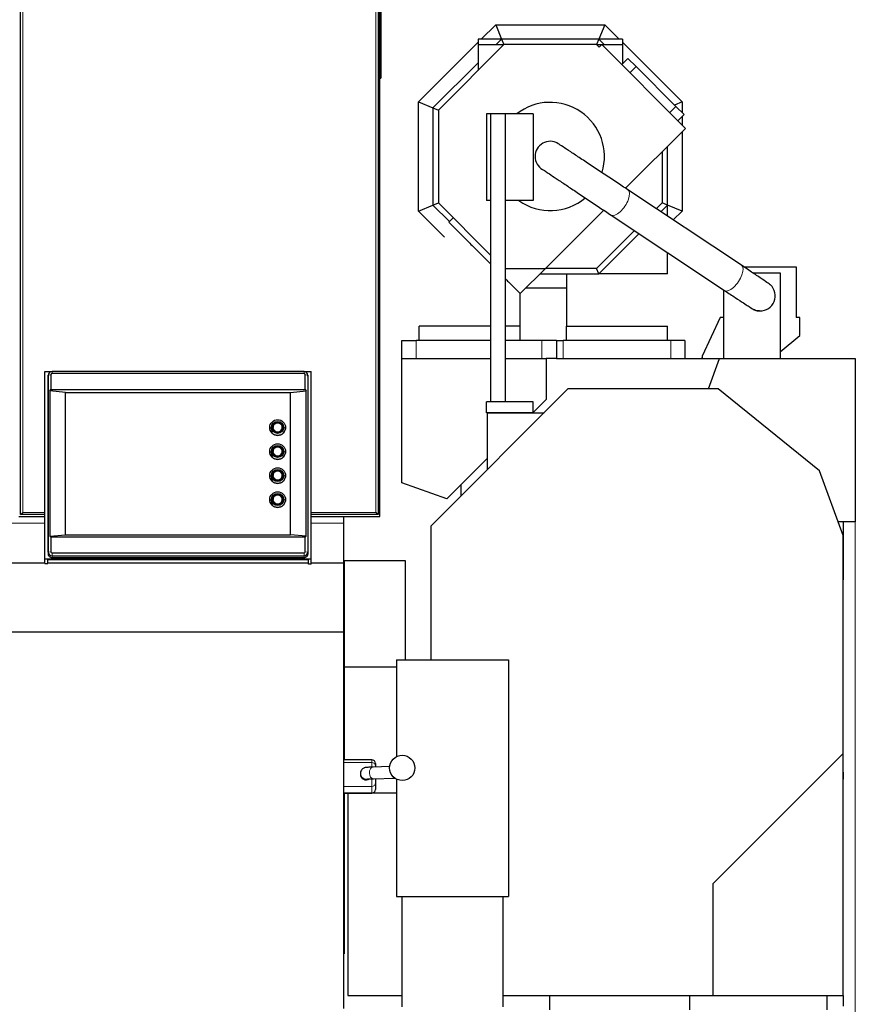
# Model space of a CAD drawing. Header units: inches. Extents: x 0 to 23760, y -13 to 16800.
# Tile 152 of 256: x 7757 to 8914, y 13104 to 14467. Entities that reach past the tile are written whole.
import ezdxf

# ---------------------------------------------------------------- set-up
doc = ezdxf.new("R2010")
doc.units = ezdxf.units.IN
doc.layers.add('1', color=7, linetype='Continuous', true_color=0xffffff)
doc.layers.add('254', color=7, linetype='Continuous', true_color=0xffffff)
doc.styles.add('latin_extended', font='simplex.shx')
doc.dimstyles.get("Standard").update_dxf_attribs({"dimtxt": 0.18, "dimasz": 0.18, "dimexe": 0.18, "dimexo": 0.0625, "dimgap": 0.09, "dimtad": 0, "dimtih": 1, "dimtoh": 1, "dimdec": 4, "dimzin": 0, "dimdsep": 46, "dimtxsty": 'Standard', "dimcen": 0.09, "dimadec": 0, "dimazin": 0, "dimtfac": 1, "dimtdec": 4, "dimtofl": 0, "dimtmove": 0, "dimatfit": 3, "dimfxl": 1, "dimtolj": 1, "dimtzin": 0, "dimarcsym": 0})

# ---------------------------------------------------------------- blocks, each defined once
blk = doc.blocks.new('_U5')
at = {"layer": '254', "color": 3, "linetype": 'Continuous', "lineweight": 13, "transparency": 16777216}
for p, q in [((8914, 13844.8), (8914, 9822.4)), ((1028, 13489.8), (1028, 9822.4)), ((1168, 9862.4), (8774, 9862.4))]:
    blk.add_line(p, q, dxfattribs=at)
at = {"layer": '254', "color": 3, "transparency": 16777216}
for points in [[(1168, 9885.7), (1168, 9839.1), (1028, 9862.4)], [(8774, 9839.1), (8774, 9885.7), (8914, 9862.4)]]:
    blk.add_solid(points, dxfattribs=at)
at = {"layer": 'Defpoints', "color": 0, "transparency": 16777216}
for p in [(8914, 13884.8), (1028, 13529.8), (8914, 9862.4)]:
    blk.add_point(p, dxfattribs=at)
at = {"layer": '254', "color": 2, "lineweight": 13, "transparency": 16777216, "insert": (4727.7, 10072.4), "char_height": 140, "attachment_point": 1, "style": 'latin_extended'}
blk.add_mtext('\\A1;7886', dxfattribs=at)

msp = doc.modelspace()

# ---------------------------------------------------------------- linework, layer by layer
at = {"layer": '1', "color": 2, "linetype": 'Continuous', "lineweight": 25}
for p, q in [((8255.501, 13779.302), (8255.501, 14579.302)), ((7758.001, 13781.802), (7758.001, 14576.802)), ((8253.001, 14576.802), (8253.001, 13781.802)), ((8257.001, 14549.27), (8257.001, 14386.27)), ((8395.953, 14440.285), (8415.955, 14460.286)), ((8415.955, 14460.286), (8567.143, 14460.286)), ((8415.955, 14460.286), (8424.239, 14440.286)), ((8567.143, 14460.286), (8558.858, 14440.286)), ((8567.143, 14460.286), (8587.144, 14440.285)), ((8309.049, 14353.38), (8391.548, 14435.88)), ((8427.345, 14432.786), (8336.549, 14341.989)), ((8424.239, 14440.286), (8391.549, 14440.286)), ((8391.549, 14440.286), (8391.549, 14432.786)), ((8391.549, 14432.786), (8427.345, 14432.786)), ((8391.549, 14432.786), (8391.549, 14396.989)), ((8424.239, 14440.286), (8416.738, 14432.785)), ((8558.858, 14440.286), (8424.239, 14440.286)), ((8424.239, 14440.286), (8427.345, 14432.786)), ((8555.752, 14432.786), (8427.345, 14432.786)), ((8558.858, 14440.286), (8555.752, 14432.786)), ((8555.752, 14432.786), (8591.549, 14432.786)), ((8559.287, 14429.251), (8555.752, 14432.786)), ((8566.359, 14432.785), (8558.858, 14440.286)), ((8591.549, 14440.286), (8558.858, 14440.286)), ((8562.823, 14432.786), (8559.287, 14429.251)), ((8678.932, 14316.677), (8562.823, 14432.786)), ((8591.549, 14440.286), (8591.549, 14432.786)), ((8591.549, 14435.88), (8674.049, 14353.38)), ((8591.549, 14432.786), (8591.549, 14406.07)), ((8391.548, 14407.596), (8329.049, 14345.096)), ((8590.544, 14405.065), (8599.029, 14413.551)), ((8592.312, 14406.833), (8591.549, 14407.596)), ((8599.029, 14413.551), (8610.343, 14402.237)), ((8610.343, 14402.237), (8665.497, 14347.083)), ((8255.501, 14386.27), (8257.001, 14386.27)), ((8309.049, 14353.38), (8329.049, 14345.096)), ((8309.049, 14202.192), (8309.049, 14353.38)), ((8674.049, 14353.38), (8663.549, 14349.031)), ((8665.497, 14347.083), (8676.811, 14335.769)), ((8674.049, 14353.38), (8674.049, 14338.531)), ((8329.049, 14345.096), (8336.549, 14341.989)), ((8329.049, 14345.096), (8329.049, 14210.476)), ((8336.549, 14341.989), (8336.549, 14213.583)), ((8408.869, 14336.677), (8403.133, 14336.677)), ((8403.133, 14336.677), (8403.133, 14216.677)), ((8408.869, 14336.677), (8408.869, 13937.786)), ((8428.869, 14336.677), (8408.869, 14336.677)), ((8467.663, 14336.677), (8428.869, 14336.677)), ((8428.869, 14336.677), (8428.869, 13937.786)), ((8467.663, 14336.677), (8467.663, 14216.677)), ((8676.811, 14335.769), (8668.325, 14327.284)), ((8674.049, 14333.005), (8674.049, 14321.56)), ((8678.932, 14316.677), (8595.913, 14233.658)), ((8674.049, 14311.792), (8674.049, 14202.192)), ((8654.049, 14210.476), (8654.049, 14291.793)), ((8646.549, 14284.294), (8646.549, 14213.583)), ((8756.227, 14127.151), (8599, 14231.61)), ((8309.049, 14202.192), (8329.049, 14210.476)), ((8329.049, 14210.476), (8336.549, 14213.583)), ((8329.049, 14210.476), (8351.896, 14187.629)), ((8336.549, 14213.583), (8408.868, 14141.263)), ((8408.869, 14216.677), (8403.133, 14216.677)), ((8467.663, 14216.677), (8428.869, 14216.677)), ((8646.549, 14213.583), (8638.398, 14205.433)), ((8644.771, 14201.198), (8654.049, 14210.476)), ((8654.049, 14210.476), (8646.549, 14213.583)), ((8674.049, 14202.192), (8654.049, 14210.476)), ((8654.049, 14195.035), (8654.049, 14210.476)), ((8345.156, 14166.085), (8309.049, 14202.192)), ((8565.624, 14203.369), (8485.041, 14122.786)), ((8575.758, 14196.627), (8732.985, 14092.168)), ((8674.049, 14202.192), (8661.765, 14189.909)), ((8357.198, 14192.933), (8351.049, 14186.784)), ((8608.102, 14175.136), (8555.752, 14122.786)), ((8558.858, 14115.286), (8614.475, 14170.903)), ((8654.049, 14115.286), (8654.049, 14144.612)), ((8428.869, 14122.786), (8485.041, 14122.786)), ((8485.041, 14122.786), (8450.044, 14087.789)), ((8477.542, 14115.286), (8558.858, 14115.286)), ((8555.752, 14122.786), (8485.041, 14122.786)), ((8558.858, 14115.286), (8555.752, 14122.786)), ((8759.778, 14124.786), (8832.001, 14124.786)), ((8771.784, 14116.786), (8810.004, 14116.786)), ((8810.004, 14116.786), (8810.004, 13997.786)), ((8832.001, 14124.786), (8832.001, 14054.786)), ((8514.043, 14095.286), (8457.541, 14095.286)), ((8732.001, 14054.786), (8732.001, 14092.82)), ((8732.004, 13997.786), (8732.004, 14092.819)), ((8727.001, 14054.786), (8702.001, 14001.173)), ((8732.001, 14054.786), (8727.001, 14054.786)), ((8837.001, 14054.786), (8832.001, 14054.786)), ((8837.001, 14029.786), (8837.001, 14054.786)), ((8310.044, 14042.786), (8310.043, 14042.786)), ((8310.044, 14042.786), (8310.044, 14042.786)), ((8310.044, 14022.786), (8310.044, 14042.786)), ((8450.019, 14042.786), (8450.044, 14042.786)), ((8450.043, 14042.786), (8450.044, 14042.786)), ((8450.044, 14022.786), (8450.044, 14042.786)), ((8514.043, 14042.786), (8514.071, 14042.786)), ((8514.043, 14042.786), (8514.044, 14042.786)), ((8514.044, 14022.786), (8514.044, 14042.786)), ((8654.049, 14022.786), (8654.049, 14042.786)), ((8286.044, 14022.786), (8306.044, 14022.786)), ((8286.044, 13997.786), (8286.044, 14022.786)), ((8408.867, 14022.786), (8306.044, 14022.786)), ((8480.044, 14022.786), (8428.869, 14022.786)), ((8500.044, 14022.786), (8480.044, 14022.786)), ((8500.043, 14022.786), (8509.544, 14022.786)), ((8500.044, 14022.786), (8500.044, 13997.786)), ((8658.544, 14022.786), (8509.544, 14022.786)), ((8678.044, 14022.786), (8658.544, 14022.786)), ((8678.044, 14022.786), (8678.044, 13997.786)), ((8810.004, 14007.133), (8837.001, 14029.786)), ((8285.801, 13997.786), (8408.868, 13997.786)), ((8285.801, 13825.786), (8285.801, 13997.786)), ((8428.868, 13997.786), (8486.043, 13997.786)), ((8500.044, 13997.786), (8486.043, 13997.786)), ((8486.043, 13997.786), (8486.043, 13941.362)), ((8500.045, 13997.786), (8726, 13997.786)), ((8702.001, 13999.181), (8701.102, 13997.785)), ((8702.001, 14001.173), (8702.001, 13997.785)), ((8710.714, 13955.786), (8726.001, 13997.786)), ((8726.001, 13997.786), (8914.001, 13997.786)), ((8914.001, 13997.786), (8914.001, 13771.802)), ((7791.501, 13719.937), (7791.501, 13979.926)), ((7791.501, 13979.926), (7801.124, 13979.926)), ((8150.501, 13979.94), (7801.501, 13979.94)), ((8150.878, 13979.926), (8160.501, 13979.926)), ((8160.501, 13719.937), (8160.501, 13979.926)), ((7795.959, 13972.853), (7795.959, 13727.636)), ((7796.47, 13975.886), (7796.069, 13973.934)), ((7796.368, 13729.668), (7796.368, 13974.885)), ((7799.99, 13975.492), (7799.99, 13954.886)), ((8150.501, 13976.981), (7801.501, 13976.981)), ((8152.012, 13954.886), (8152.012, 13975.492)), ((8155.933, 13973.934), (8155.533, 13975.886)), ((8155.634, 13974.885), (8155.634, 13729.668)), ((8156.043, 13727.636), (8156.043, 13972.853)), ((7798.72, 13953.233), (7799.99, 13954.886)), ((7820.001, 13950.844), (7798.72, 13953.233)), ((7798.72, 13953.233), (7798.72, 13752.109)), ((7799.99, 13954.886), (8152.012, 13954.886)), ((7820.001, 13950.844), (8132.001, 13950.844)), ((7820.001, 13753.882), (7820.001, 13950.844)), ((8132.001, 13950.844), (8153.282, 13953.233)), ((8132.001, 13753.882), (8132.001, 13950.844)), ((8152.012, 13954.886), (8153.282, 13953.233)), ((8153.282, 13752.109), (8153.282, 13953.233)), ((8516.001, 13955.786), (8326.001, 13765.786)), ((8724.062, 13955.786), (8516.001, 13955.786)), ((8864.368, 13842.288), (8724.062, 13955.786)), ((8408.869, 13937.786), (8403.133, 13937.786)), ((8403.133, 13922.786), (8403.133, 13937.786)), ((8428.869, 13937.786), (8408.869, 13937.786)), ((8467.663, 13937.786), (8428.869, 13937.786)), ((8486.043, 13941.362), (8467.662, 13922.981)), ((8467.663, 13922.786), (8467.663, 13937.786)), ((8467.663, 13922.786), (8403.133, 13922.786)), ((8404.001, 13922.786), (8483.001, 13922.786)), ((8404.001, 13922.786), (8404.001, 13843.786)), ((8103.001, 13902.342), (8103.001, 13902.29)), ((8107.401, 13902.507), (8107.401, 13902.29)), ((8120.601, 13902.29), (8120.601, 13902.507)), ((8125.001, 13902.29), (8125.001, 13902.342)), ((8103.001, 13869.067), (8103.001, 13869.015)), ((8107.401, 13869.232), (8107.401, 13869.015)), ((8120.601, 13869.015), (8120.601, 13869.232)), ((8125.001, 13869.015), (8125.001, 13869.067)), ((8404.002, 13859.321), (8348.162, 13803.482)), ((8897.001, 13752.629), (8864.368, 13842.288)), ((8103.001, 13835.79), (8103.001, 13835.738)), ((8107.401, 13835.955), (8107.401, 13835.738)), ((8120.601, 13835.738), (8120.601, 13835.955)), ((8125.001, 13835.738), (8125.001, 13835.79)), ((8348.162, 13803.482), (8285.801, 13825.786)), ((8368.001, 13807.786), (8368.001, 13823.321)), ((8103.001, 13802.513), (8103.001, 13802.461)), ((8107.401, 13802.678), (8107.401, 13802.461)), ((8120.601, 13802.461), (8120.601, 13802.678)), ((8125.001, 13802.461), (8125.001, 13802.513)), ((7755.501, 13779.302), (7791.509, 13779.302)), ((7758.001, 13781.802), (7761.001, 13784.802)), ((7791.506, 13781.802), (7758.001, 13781.802)), ((8253.001, 13781.802), (8160.498, 13781.802)), ((8160.501, 13779.302), (8255.501, 13779.302)), ((8205.501, 13770.096), (8205.501, 13779.302)), ((8253.001, 13781.802), (8250.001, 13784.802)), ((8205.501, 13714.376), (8205.501, 13770.096)), ((8326.001, 13765.786), (8326.001, 13580.394)), ((8914.001, 13771.802), (8890.023, 13771.802)), ((8897.27, 13771.8), (8897.27, 13691.534)), ((7798.72, 13752.109), (7820.001, 13753.882)), ((7798.72, 13752.109), (7799.99, 13750.882)), ((7799.99, 13750.882), (8152.012, 13750.882)), ((7799.99, 13750.882), (7799.99, 13730.275)), ((7820.001, 13753.882), (8132.001, 13753.882)), ((8153.282, 13752.109), (8132.001, 13753.882)), ((8152.012, 13750.882), (8153.282, 13752.109)), ((8152.012, 13730.275), (8152.012, 13750.882)), ((8897.001, 13450.786), (8897.001, 13752.629)), ((8160.501, 13719.937), (7791.501, 13719.937)), ((7791.501, 13714.207), (7791.501, 13719.937)), ((7795.501, 13714.207), (7795.501, 13719.243)), ((8156.501, 13719.243), (7795.501, 13719.243)), ((7801.501, 13728.787), (8150.501, 13728.787)), ((7801.501, 13724.613), (8150.501, 13724.613)), ((7801.501, 13722.178), (8150.501, 13722.178)), ((8156.501, 13712.991), (8156.501, 13719.243)), ((8160.501, 13712.991), (8160.501, 13719.937)), ((7791.508, 13714.375), (7698.001, 13714.375)), ((7791.501, 13714.207), (7791.501, 13713.979)), ((7791.501, 13713.979), (7795.501, 13713.979)), ((7795.501, 13713.979), (7795.501, 13714.207)), ((8156.496, 13714.375), (7795.505, 13714.375)), ((8160.501, 13712.991), (8156.501, 13712.991)), ((8205.501, 13714.375), (8160.5, 13714.375)), ((8205.501, 13618.876), (8205.501, 13714.375)), ((8206.001, 13717.802), (8206.001, 13570.31)), ((8291.001, 13717.802), (8206.001, 13717.802)), ((8291.001, 13580.404), (8291.001, 13717.802)), ((8206.001, 13702.112), (8205.5, 13702.112)), ((8205.501, 13618.876), (7698.001, 13618.876)), ((8205.501, 13097.789), (8205.501, 13618.876)), ((8278.501, 13570.31), (8206.001, 13570.31)), ((8206.001, 13570.31), (8206.001, 13552.362)), ((8278.501, 13580.402), (8433.501, 13580.402)), ((8278.501, 13580.402), (8278.501, 13446.408)), ((8433.501, 13580.402), (8433.501, 13252.802)), ((8206.001, 13552.361), (8206.001, 13442.07)), ((8717.001, 13270.786), (8897.001, 13450.786)), ((8897.001, 13115.786), (8897.001, 13450.786)), ((8244.553, 13442.072), (8205.502, 13442.072)), ((8269.15, 13432.713), (8246.129, 13432.017)), ((8249.553, 13437.072), (8249.553, 13437.049)), ((8249.553, 13437.049), (8249.553, 13433.279)), ((8249.553, 13433.279), (8249.553, 13432.12)), ((8897.694, 13415.373), (8897.001, 13435.228)), ((8228.553, 13423.26), (8228.553, 13422.213)), ((8246.613, 13416.024), (8275.998, 13416.913)), ((8249.553, 13416.113), (8249.553, 13410.169)), ((8249.553, 13410.169), (8249.553, 13401.202)), ((8278.501, 13415.337), (8278.501, 13252.802)), ((8897.002, 13415.373), (8897.694, 13415.373)), ((8205.502, 13396.072), (8244.553, 13396.072)), ((8206.001, 13396.075), (8206.001, 13173.337)), ((8278.501, 13395.786), (8211.001, 13395.786)), ((8211.001, 13395.786), (8211.001, 13115.786)), ((8249.553, 13401.202), (8249.553, 13401.072)), ((8717.001, 13115.786), (8717.001, 13270.786)), ((8278.501, 13252.802), (8433.501, 13252.802)), ((8286.001, 13252.802), (8286.001, 13099.802)), ((8426.001, 13252.802), (8426.001, 13099.802)), ((8206.001, 13173.337), (8205.5, 13173.337)), ((8211.001, 13115.786), (8286.001, 13115.786)), ((8426.005, 13115.786), (8717.001, 13115.786)), ((8491.047, 13095.786), (8491.047, 13115.786)), ((8685.047, 13095.786), (8685.047, 13115.786)), ((8717.001, 13115.786), (8897.001, 13115.786)), ((8875.047, 13095.786), (8875.047, 13115.786)), ((8897.001, 13115.789), (8897.001, 13100.786))]:
    msp.add_line(p, q, dxfattribs=at)
at = {"layer": '1', "color": 110, "linetype": 'Continuous', "lineweight": 13}
for p, q in [((7761.001, 14573.802), (7761.001, 13784.802)), ((8250.001, 13784.802), (8250.001, 14573.802)), ((8610.343, 14402.237), (8601.857, 14393.752)), ((8657.012, 14338.597), (8665.497, 14347.083)), ((8306.044, 14022.786), (8306.044, 13997.786)), ((8480.044, 13997.786), (8480.044, 14022.786)), ((8509.544, 14022.786), (8509.544, 13997.786)), ((8658.544, 13997.786), (8658.544, 14022.786)), ((7801.501, 13976.981), (7801.501, 13979.94)), ((8150.501, 13976.981), (8150.501, 13979.94)), ((7796.368, 13974.885), (7795.959, 13972.853)), ((7799.99, 13975.492), (7796.368, 13974.885)), ((8152.012, 13975.492), (8155.634, 13974.885)), ((8155.634, 13974.885), (8156.043, 13972.853)), ((7761.001, 13784.802), (7791.502, 13784.802)), ((8160.499, 13784.802), (8250.001, 13784.802)), ((7791.508, 13770.096), (7730.005, 13770.096)), ((8205.501, 13770.096), (8160.5, 13770.096)), ((7796.368, 13729.668), (7795.959, 13727.636)), ((7799.99, 13730.275), (7796.368, 13729.668)), ((7801.501, 13728.787), (7801.501, 13724.613)), ((7801.501, 13724.613), (7801.501, 13722.178)), ((8150.501, 13728.787), (8150.501, 13724.613)), ((8150.501, 13724.613), (8150.501, 13722.178)), ((8152.012, 13730.275), (8155.634, 13729.668)), ((8155.634, 13729.668), (8156.043, 13727.636)), ((7791.501, 13714.207), (7795.501, 13714.207)), ((8244.553, 13442.043), (8205.502, 13442.043)), ((8244.553, 13438.273), (8205.502, 13438.273)), ((8244.553, 13442.072), (8244.553, 13442.043)), ((8244.553, 13438.273), (8244.553, 13442.043)), ((8244.553, 13432.15), (8244.553, 13438.273)), ((8244.553, 13405.205), (8205.502, 13405.205)), ((8244.553, 13405.205), (8244.553, 13415.834)), ((8244.553, 13396.238), (8244.553, 13405.205)), ((8244.553, 13396.238), (8205.502, 13396.238)), ((8244.553, 13396.238), (8244.553, 13396.072))]:
    msp.add_line(p, q, dxfattribs=at)
at = {"layer": '1', "color": 2, "linetype": 'Continuous', "lineweight": 25}
msp.add_circle((8286.552, 13430.871), 17.5, dxfattribs=at)
for centre, radius, start, end in [((8491.549, 14277.786), 75, 342.99, 128.255625), ((8491.549, 14277.786), 21, 66.965625, 247.404375), ((8491.549, 14277.786), 75, 234.568125, 310.066875), ((8782.044, 14084.786), 21, 270, 45.8325), ((8782.044, 14084.786), 21, 225.838125, 270), ((8620.067, 13703.788), 277.474, 356.425631, 357.468643), ((8244.553, 13437.072), 5, 0, 90), ((8244.553, 13401.072), 5, 270, 0)]:
    msp.add_arc(centre, radius, start, end, dxfattribs=at)
at = {"layer": '1', "color": 110, "linetype": 'Continuous', "lineweight": 13}
for centre, major_axis, ratio, start_param, end_param in [((8587.379, 14214.118), (11.621, 17.491), 0.43815547, 3.13982551, 6.28318531), ((8744.606, 14109.659), (11.621, 17.491), 0.43815547, 3.14159265, 6.28318531), ((8114.001, 13902.559), (-6.3, 0), 0.98480775, 0, 1.55155407), ((8114.001, 13869.284), (-6.3, 0), 0.98480775, 0, 1.55155407), ((8114.001, 13836.007), (-6.3, 0), 0.98480775, 0, 1.55155407), ((8114.001, 13802.73), (-6.3, 0), 0.98480775, 0, 1.55155407), ((8244.553, 13437.049), (-5, 0), 0.99872671, 3.14159265, 4.71238898), ((8244.553, 13433.279), (5, 0), 0.99872671, 0, 1.57079633), ((8236.553, 13423.26), (-8, 0), 0.99939083, 0.43255804, 1.82389088), ((8246.371, 13424.02), (-0.242, 7.996), 0.67234609, 0.00007073, 3.14156521), ((8276.734, 13424.939), (-0.242, 7.996), 0.67234609, 2.07263831, 2.90869466), ((8244.553, 13410.169), (5, 0), 0.99277481, 4.71238898, 6.28318531), ((8244.553, 13401.202), (-5, 0), 0.99277481, 1.57079633, 3.14159265)]:
    msp.add_ellipse(centre, major_axis=major_axis, ratio=ratio, start_param=start_param, end_param=end_param, dxfattribs=at)
at = {"layer": '1', "color": 2, "linetype": 'Continuous', "lineweight": 25}
for centre, major_axis, ratio, start_param, end_param in [((7801.501, 13974.885), (-5.133, 0), 0.98480775, 4.71238901, 6.2831853), ((8150.501, 13974.885), (-5.133, 0), 0.98480775, 3.1415927, 4.71238897), ((7801.501, 13972.853), (5.542, 0), 0.98480775, 2.94222424, 3.14159265), ((7801.501, 13975.492), (-1.511, 0), 0.98480775, 4.71238901, 6.28318529), ((8150.501, 13975.492), (-1.511, 0), 0.98480775, 3.14159269, 4.71238897), ((8150.501, 13972.853), (5.542, 0), 0.98480775, 0, 0.19936842), ((8114.001, 13902.29), (-7.85, 0), 0.98480775, 3.14159265, 6.28318531), ((8114.001, 13902.29), (-11, 0), 0.98480775, 0, 1.57079633), ((8114.001, 13902.29), (-6.6, 0), 0.98480775, 0, 1.57079633), ((8114.001, 13902.559), (-6.3, 0), 0.98480775, 1.55155407, 6.28318531), ((8114.001, 13902.29), (-6.6, 0), 0.98480775, 1.57079633, 3.14159265), ((8114.001, 13902.29), (-11, 0), 0.98480775, 1.57079633, 3.14159265), ((8114.001, 13869.015), (-11, 0), 0.98480775, 0, 1.57079633), ((8114.001, 13869.015), (-7.85, 0), 0.98480775, 3.14159265, 6.28318531), ((8114.001, 13869.015), (-6.6, 0), 0.98480775, 0, 1.57079633), ((8114.001, 13869.284), (-6.3, 0), 0.98480775, 1.55155407, 6.28318531), ((8114.001, 13869.015), (-6.6, 0), 0.98480775, 1.57079633, 3.14159265), ((8114.001, 13869.015), (-11, 0), 0.98480775, 1.57079633, 3.14159265), ((8114.001, 13835.738), (-7.85, 0), 0.98480775, 3.14159265, 6.28318531), ((8114.001, 13836.007), (-6.3, 0), 0.98480775, 1.55155407, 6.28318531), ((8114.001, 13835.738), (-11, 0), 0.98480775, 0, 1.57079633), ((8114.001, 13835.738), (-6.6, 0), 0.98480775, 0, 1.57079633), ((8114.001, 13835.738), (-6.6, 0), 0.98480775, 1.57079633, 3.14159265), ((8114.001, 13835.738), (-11, 0), 0.98480775, 1.57079633, 3.14159265), ((8114.001, 13802.461), (-11, 0), 0.98480775, 0, 1.57079633), ((8114.001, 13802.461), (-7.85, 0), 0.98480775, 3.14159265, 6.28318531), ((8114.001, 13802.461), (-6.6, 0), 0.98480775, 0, 1.57079633), ((8114.001, 13802.73), (-6.3, 0), 0.98480775, 1.55155407, 6.28318531), ((8114.001, 13802.461), (-6.6, 0), 0.98480775, 1.57079633, 3.14159265), ((8114.001, 13802.461), (-11, 0), 0.98480775, 1.57079633, 3.14159265), ((7801.501, 13727.636), (5.542, 0), 0.98480775, 3.14159265, 4.71238898), ((7801.501, 13729.668), (-5.133, 0), 0.98480775, 0, 1.57079632), ((7801.501, 13730.275), (-1.511, 0), 0.98480775, 0, 1.57079631), ((8150.501, 13730.275), (-1.511, 0), 0.98480775, 1.57079636, 3.14159264), ((8150.501, 13729.668), (-5.133, 0), 0.98480775, 1.57079635, 3.14159264), ((8150.501, 13727.636), (5.542, 0), 0.98480775, 4.71238898, 6.28318531), ((8236.553, 13423.26), (-8, 0), 0.99939083, 0, 0.43255804), ((8236.553, 13422.213), (-8, 0), 0.99939083, 0, 2.1818361)]:
    msp.add_ellipse(centre, major_axis=major_axis, ratio=ratio, start_param=start_param, end_param=end_param, dxfattribs=at)
for centre, major_axis in [((8114.001, 13902.342), (11, 0)), ((8114.001, 13902.551), (8.5, 0)), ((8114.001, 13902.551), (-7.85, 0)), ((8114.001, 13902.507), (-6.6, 0)), ((8114.001, 13869.067), (11, 0)), ((8114.001, 13869.275), (8.5, 0)), ((8114.001, 13869.275), (-7.85, 0)), ((8114.001, 13869.232), (-6.6, 0)), ((8114.001, 13835.79), (11, 0)), ((8114.001, 13835.998), (8.5, 0)), ((8114.001, 13835.998), (-7.85, 0)), ((8114.001, 13835.955), (-6.6, 0)), ((8114.001, 13802.513), (11, 0)), ((8114.001, 13802.722), (8.5, 0)), ((8114.001, 13802.722), (-7.85, 0)), ((8114.001, 13802.678), (-6.6, 0))]:
    msp.add_ellipse(centre, major_axis=major_axis, ratio=0.98480775, dxfattribs=at)
for points, knots in [([(8599.01, 14231.603), (8593.89, 14235.004), (8583.355, 14241.998), (8566.187, 14253.384), (8549.14, 14264.675), (8533.178, 14275.233), (8519.364, 14284.35), (8508.539, 14291.469), (8501.63, 14295.974), (8499.92, 14297.046), (8499.773, 14297.109)], [0, 0, 0, 0, 0.12245691, 0.24560121, 0.36944659, 0.49420409, 0.61974643, 0.74586568, 0.8726648, 1, 1, 1, 1]), ([(8483.299, 14258.47), (8483.282, 14258.451), (8484.378, 14257.661), (8489.829, 14253.957), (8499.264, 14247.615), (8511.795, 14239.23), (8526.713, 14229.271), (8543.07, 14218.37), (8559.969, 14207.122), (8570.542, 14200.092), (8575.748, 14196.633)], [0, 0, 0, 0, 0.11164253, 0.23626453, 0.36153442, 0.4875981, 0.61449571, 0.74218123, 0.87069071, 1, 1, 1, 1]), ([(8654.049, 14115.286), (8630.715, 14115.286), (8598.985, 14115.286), (8567.255, 14115.286), (8558.858, 14115.286)], [0, 0, 0, 0, 0.73538326, 1, 1, 1, 1]), ([(8796.669, 14099.856), (8796.405, 14100.1), (8794.189, 14101.694), (8785.664, 14107.491), (8772.717, 14116.175), (8762.095, 14123.251), (8756.237, 14127.144)], [0, 0, 0, 0, 0.25415669, 0.50579652, 0.75442359, 1, 1, 1, 1]), ([(8732.974, 14092.175), (8738.527, 14088.486), (8748.321, 14081.998), (8759.672, 14074.538), (8766.094, 14070.397), (8767.416, 14069.63), (8767.455, 14069.66)], [0, 0, 0, 0, 0.26490465, 0.52647916, 0.7847508, 1, 1, 1, 1]), ([(8781.383, 14063.92), (8781.155, 14063.882), (8778.735, 14063.543), (8776.201, 14064.42), (8774.063, 14065.367), (8773.985, 14065.402)], [0, 0, 0, 0, 0.0906901, 0.96688628, 1, 1, 1, 1]), ([(8514.071, 14042.786), (8514.071, 14042.786), (8514.117, 14042.786), (8514.328, 14042.786), (8514.68, 14042.786), (8515.325, 14042.786), (8516.596, 14042.786), (8519.152, 14042.786), (8524.254, 14042.786), (8534.464, 14042.786), (8554.88, 14042.786), (8595.714, 14042.786), (8630.715, 14042.786), (8654.049, 14042.786)], [0, 0, 0, 0, 0.00003129, 0.00198436, 0.00393742, 0.00784355, 0.0156558, 0.03128031, 0.06252934, 0.12502738, 0.25002347, 0.50001565, 1, 1, 1, 1]), ([(8233.494, 13430.678), (8233.411, 13430.65), (8232.862, 13430.442), (8231.468, 13429.584), (8229.809, 13427.842), (8228.756, 13425.552), (8228.557, 13423.962), (8228.553, 13423.26)], [0, 0, 0, 0, 0.03805486, 0.24824507, 0.50331676, 0.7901763, 1, 1, 1, 1]), ([(8246.129, 13432.017), (8244.531, 13431.97), (8240.319, 13431.816), (8237.165, 13431.529), (8235.051, 13431.286), (8233.842, 13430.82), (8233.494, 13430.678)], [0, 0, 0, 0, 0.27015965, 0.77859507, 0.94044078, 1, 1, 1, 1]), ([(8238.492, 13415.58), (8238.492, 13415.58), (8238.563, 13415.593), (8239.317, 13415.681), (8241.804, 13415.851), (8244.705, 13415.964), (8246.613, 13416.024)], [0, 0, 0, 0, 0.05087144, 0.24279689, 0.58603791, 1, 1, 1, 1])]:
    msp.add_open_spline(points, degree=3, knots=knots, dxfattribs=at)
for points, degree in [([(8351.049, 14186.784), (8408.869, 14128.964)], 1), ([(8514.043, 14115.286), (8514.043, 14079.036), (8514.043, 14042.786)], 2), ([(8654.049, 14115.286), (8654.048, 14115.286), (8654.049, 14115.286)], 2), ([(8428.868, 14108.964), (8448.476, 14089.357)], 1), ([(8448.476, 14089.357), (8449.26, 14088.573)], 1), ([(8449.26, 14088.573), (8449.644, 14088.188)], 1), ([(8449.644, 14088.188), (8449.857, 14087.975)], 1), ([(8449.857, 14087.975), (8449.981, 14087.851)], 1), ([(8450.044, 14042.786), (8450.044, 14065.287), (8450.044, 14087.789)], 2), ([(8408.868, 14042.786), (8310.051, 14042.786)], 1), ([(8450.044, 14042.786), (8428.867, 14042.786)], 1)]:
    msp.add_open_spline(points, degree=degree, dxfattribs=at)

# ---------------------------------------------------------------- dimensions: what is measured, and where the dimension line sits
at = {"layer": '254', "color": 2, "linetype": 'Continuous', "lineweight": 13}
dim = msp.add_linear_dim(base=(8914.001, 9862.408), p1=(1028.021, 13529.802), p2=(8914.001, 13884.794), dimstyle='Standard', override={"dimscale": 40, "dimtxt": 3.5, "dimasz": 3.5, "dimexe": 1, "dimexo": 1, "dimgap": 1.75, "dimtad": 1, "dimtih": 1, "dimtoh": 0, "dimdec": 0, "dimlfac": 1, "dimzin": 8, "dimdsep": 46, "dimlunit": 2, "dimtxsty": 'latin_extended', "dimsah": 1, "dimse1": 0, "dimse2": 0, "dimsd1": 0, "dimsd2": 0, "dimclrd": 3, "dimclre": 3, "dimclrt": 2, "dimtol": 0, "dimtm": -0.1, "dimtfac": 0.714286, "dimtdec": 3, "dimtofl": 1, "dimtmove": 0, "dimtzin": 8, "dimlwd": 13, "dimlwe": 13}, dxfattribs=at)
dim.commit()
dim.dimension.update_dxf_attribs({"geometry": '_U5', "text_midpoint": (4971.011, 9862.408), "dimtype": 160})

doc.saveas('drawing.dxf')
